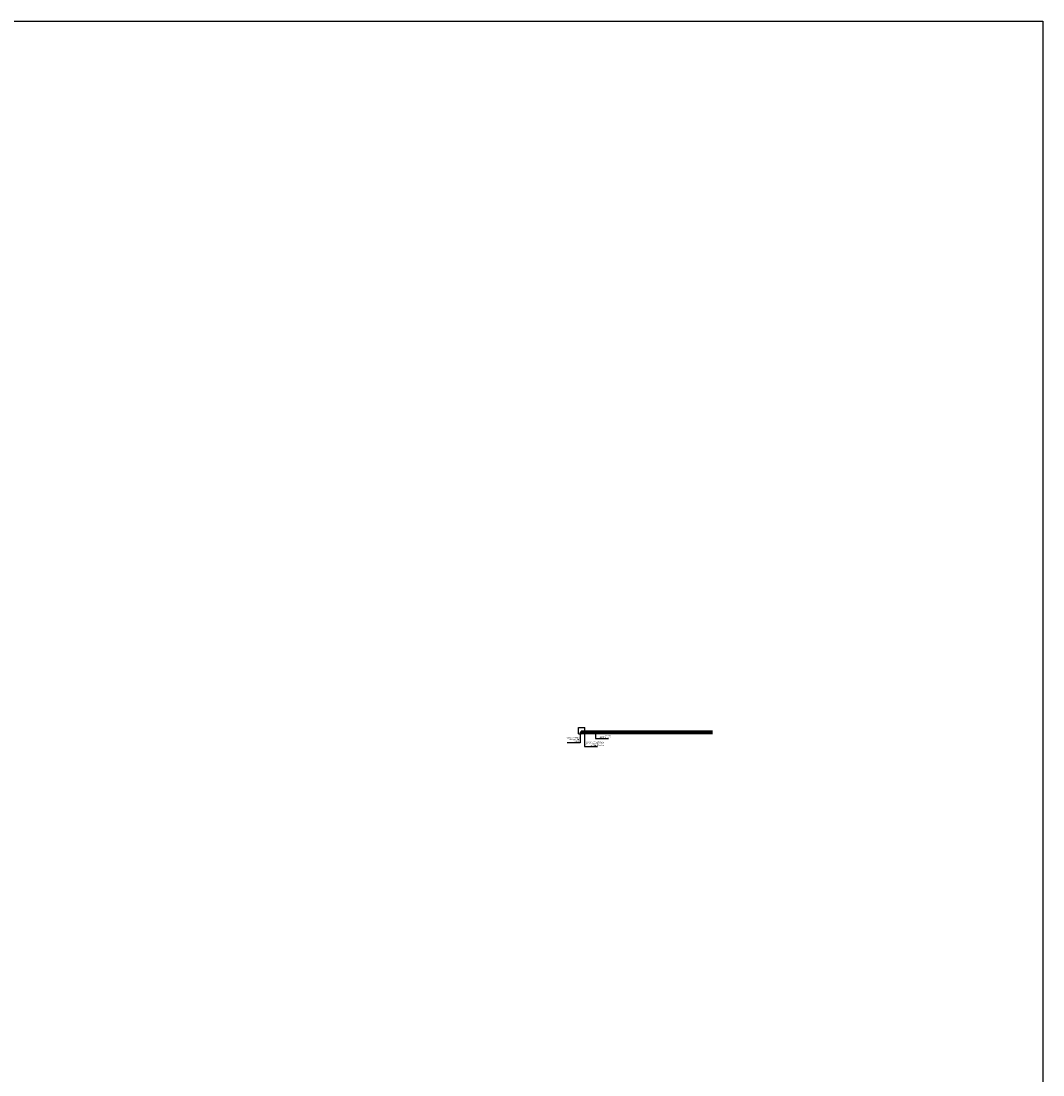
# Model space of a CAD drawing. Header units: millimetres. Extents: x 47.3 to 63.1, y -25.9 to 8.9.
# Tile 13 of 13: x 55.2 to 63.1, y 0.7 to 8.9. Entities that reach past the tile are written whole.
import ezdxf

# ---------------------------------------------------------------- set-up
doc = ezdxf.new("R2010")
doc.units = ezdxf.units.MM
doc.header["$LTSCALE"] = 0.2
doc.linetypes.add('HIDDEN2', pattern=[4.7625, 3.175, -1.5875])
for name, color, linetype in [('A CARPINTERIA', 5, 'Continuous'), ('A PROYECCION DISC', 253, 'HIDDEN2'), ('Alb_Vidrio', 8, 'Continuous'), ('TEXTOS', 2, 'Continuous'), ('TXT COTA', 3, 'Continuous')]:
    doc.layers.add(name, color=color, linetype=linetype)
doc.styles.add('arial', font='arial.ttf')
doc.styles.add('ROMANS', font='romans.shx')
doc.dimstyles.new('ESC10', dxfattribs={"dimtxt": 0.015, "dimasz": 0.01, "dimexe": 0, "dimexo": 0.06, "dimgap": 0.09, "dimtad": 0, "dimtoh": 1, "dimzin": 7, "dimdsep": 46, "dimtxsty": 'ROMANS', "dimblk": 'PUNTO', "dimcen": 0, "dimse1": 1, "dimse2": 1, "dimclrd": 1, "dimadec": 0, "dimazin": 0, "dimtfac": 1.2, "dimtix": 1, "dimtmove": 2, "dimatfit": 3, "dimldrblk": 'DOT', "dimfxl": 1, "dimtvp": 0.866667, "dimtolj": 1, "dimtzin": 7, "dimarcsym": 0})

# ---------------------------------------------------------------- blocks, each defined once
blk = doc.blocks.new('_Dot')
at = {"color": 0, "linetype": 'ByBlock', "lineweight": -2}
blk.add_line((-0.5, 0), (-1, 0), dxfattribs=at)
at = {"color": 0, "linetype": 'ByBlock', "const_width": 0.5}
blk.add_lwpolyline([(-0.25, 0, 1), (0.25, 0, 1)], format="xyb", close=True, dxfattribs=at)
blk = doc.blocks.new('PUNTO')
for p, q in [((-1, 0), (1, 0)), ((0, 1), (0, -1))]:
    blk.add_line(p, q)
at = {"const_width": 0.3}
blk.add_lwpolyline([(-0.15, 0, 1), (0.15, 0, 1)], format="xyb", close=True, dxfattribs=at)

msp = doc.modelspace()

# ---------------------------------------------------------------- linework, layer by layer
at = {"layer": 'A CARPINTERIA', "color": 2}
for p, q in [((59.5445, 3.3547), (59.5445, 3.4047)), ((59.5445, 3.3547), (59.5445, 3.4047)), ((59.5445, 3.4047), (59.5945, 3.4047)), ((59.5445, 3.3547), (59.5645, 3.3547)), ((59.5645, 3.3767), (59.573, 3.3767)), ((60.5845, 3.3767), (59.5645, 3.3767)), ((59.5645, 3.3767), (59.5774, 3.3767)), ((59.5645, 3.3767), (59.5945, 3.3767)), ((59.5645, 3.3767), (59.5645, 3.3547)), ((59.5645, 3.3547), (59.5645, 3.3767)), ((60.5845, 3.3547), (59.5645, 3.3547)), ((59.5945, 3.3767), (59.5945, 3.4047))]:
    msp.add_line(p, q, dxfattribs=at)
at = {"layer": 'A PROYECCION DISC', "linetype": 'Continuous', "ltscale": 0.1}
for p, q in [((60.5845, 3.3713), (59.6645, 3.3713)), ((60.5845, 3.3657), (59.6645, 3.3657)), ((60.5845, 3.3601), (59.6645, 3.3601))]:
    msp.add_line(p, q, dxfattribs=at)
at = {"layer": 'A PROYECCION DISC', "ltscale": 0.01}
msp.add_lwpolyline([(59.6221, 3.3667), (59.5607, 3.3667, 0.456082), (59.5607, 3.3647), (59.6221, 3.3647)], format="xyb", dxfattribs=at)
at = {"layer": 'Alb_Vidrio', "color": 215, "true_color": 0xa953a0}
msp.add_lwpolyline([(47.3015, 8.8825), (63.1454, 8.8825), (63.1454, -25.897), (47.3015, -25.897)], close=True, dxfattribs=at)
at = {"layer": 'TXT COTA'}
for p, q in [((59.5645, 3.3717), (59.6645, 3.3717)), ((59.6645, 3.3597), (59.5645, 3.3597)), ((59.6221, 3.3697), (59.6041, 3.3697)), ((59.6041, 3.3617), (59.6221, 3.3617)), ((59.6221, 3.3607), (59.6221, 3.3707)), ((59.6241, 3.3607), (59.6241, 3.3707)), ((59.6645, 3.3717), (59.6645, 3.3597))]:
    msp.add_line(p, q, dxfattribs=at)
for centre, radius, start, end in [((59.6088, 3.3657), 0.00616, 139.47764, 220.52236), ((59.6231, 3.3693), 0.00172, 54.52983, 125.47017), ((59.6231, 3.3621), 0.00172, 234.52983, 305.47017)]:
    msp.add_arc(centre, radius, start, end, dxfattribs=at)

# ---------------------------------------------------------------- texts
at = {"layer": 'TXT COTA', "ltscale": 0.025, "char_height": 0.00765, "width": 0.161597, "attachment_point": 3, "style": 'arial'}
for s, insert in [('MARCO DE CEDRO TERMINACIÓN: \\PNATURAL', (59.5516, 3.3273)), ('PASADOR DE CANTO PARA MUEBLES, PARA EMBUTIR EN EL CANTO FRONTAL', (59.7434, 3.2931)), ('MADERA \\PMULTILAMINADA', (59.7944, 3.345))]:
    msp.add_mtext(s, dxfattribs=dict(at, insert=insert))

# ---------------------------------------------------------------- leaders
at = {"layer": 'TEXTOS'}
for points in [[(59.5577, 3.3653), (59.5577, 3.2844), (59.4568, 3.2844)], [(59.5902, 3.3656), (59.5902, 3.2569), (59.6912, 3.2569)], [(59.6761, 3.3661), (59.6761, 3.3192), (59.777, 3.3192)]]:
    msp.add_leader(points, dimstyle='ESC10', dxfattribs=at)

doc.saveas('drawing.dxf')
